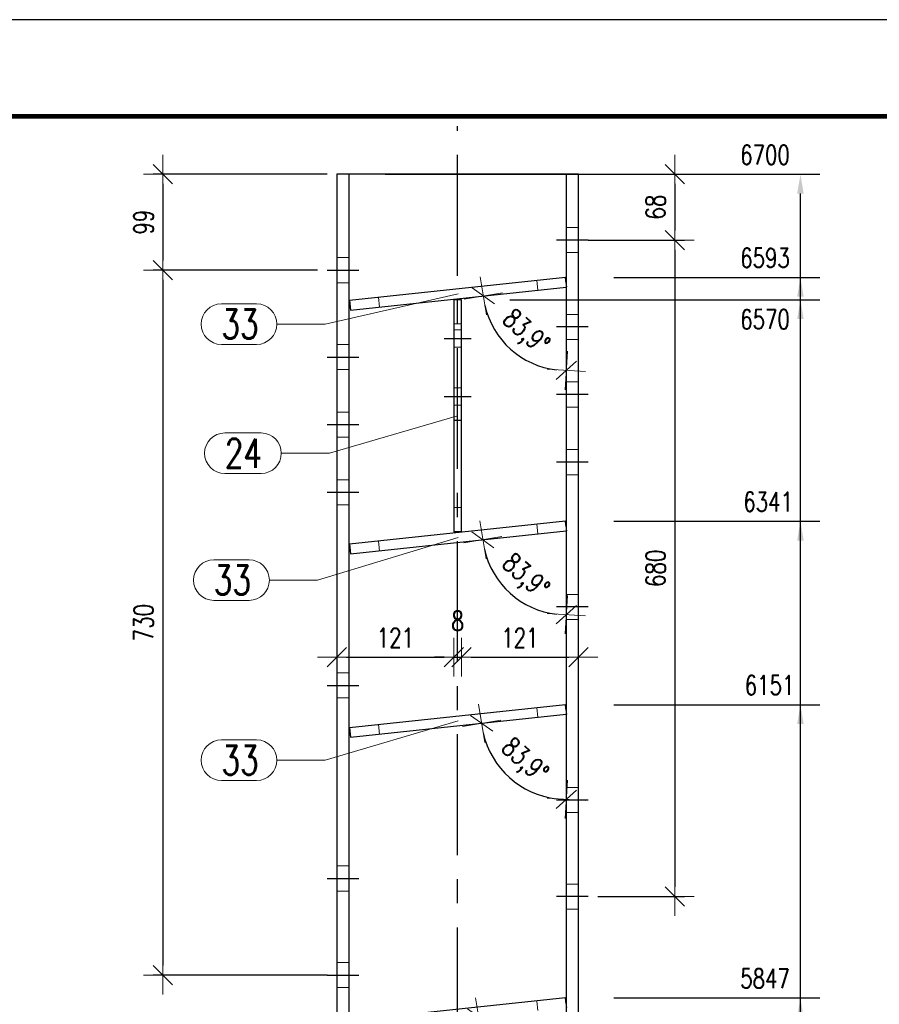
# Model space of a CAD drawing. Header units: millimetres. Extents: x 2097 to 3301, y 14853 to 15503.
# Tile 95 of 97: x 2943 to 3032, y 15373 to 15475. Entities that reach past the tile are written whole.
import ezdxf

# ---------------------------------------------------------------- set-up
doc = ezdxf.new("R2010")
doc.units = ezdxf.units.MM
doc.header["$LTSCALE"] = 10
doc.linetypes.add('HIDDEN', pattern=[0.375, 0.25, -0.125])
doc.linetypes.add('MITTE', pattern=[2, 1.25, -0.25, 0.25, -0.25])
doc.layers.get('Defpoints').update_dxf_attribs({"color": 1})
doc.layers.add('_FORMATKA', color=8, linetype='Continuous', plot=False)
for name, color, linetype, lineweight in [('_RAMKA', 7, 'Continuous', 35), ('PS_DIM', 4, 'Continuous', 13), ('PS_Hidden', 2, 'HIDDEN', 9), ('PS_Pos', 1, 'Continuous', 15), ('PS_SOLID', 7, 'Continuous', 30)]:
    doc.layers.add(name, color=color, linetype=linetype, lineweight=lineweight)
doc.layers.add('PS_MID', color=5, linetype='MITTE')
doc.layers.add('PS_SHAPE', color=3, linetype='Continuous')
doc.styles.add('simplex', font='simplex.shx', dxfattribs={"width": 0.75})
doc.dimstyles.new('1_10_GŁ_DS1-LS10', dxfattribs={"dimtxt": 2, "dimasz": 2, "dimexe": 2, "dimexo": 5, "dimgap": 1, "dimtad": 1, "dimjust": 4, "dimdec": 0, "dimlfac": 10, "dimtxsty": 'simplex', "dimblk1": 'NONE', "dimsah": 1, "dimcen": 2, "dimclrd": 256, "dimclre": 256, "dimclrt": 3, "dimadec": 1, "dimazin": 0, "dimtfac": 1, "dimtdec": 0, "dimtmove": 2, "dimatfit": 3, "dimfxl": 1, "dimarcsym": 0})
doc.dimstyles.new('1_10_PRZ', dxfattribs={"dimtxt": 2, "dimasz": 1, "dimexe": 2, "dimexo": 5, "dimgap": 1, "dimtad": 1, "dimdec": 0, "dimlfac": 10, "dimtxsty": 'simplex', "dimblk": 'dimznak', "dimcen": 2, "dimse1": 1, "dimse2": 1, "dimclrt": 3, "dimadec": 1, "dimazin": 0, "dimtfac": 1, "dimtdec": 0, "dimtix": 1, "dimtmove": 2, "dimatfit": 3, "dimldrblk": 'dim-grot', "dimfxl": 1, "dimarcsym": 0})
doc.dimstyles.new('1_10_SC', dxfattribs={"dimtxt": 2, "dimasz": 1, "dimexe": 1, "dimexo": 1, "dimgap": 1, "dimtad": 1, "dimdec": 0, "dimlfac": 10, "dimtxsty": 'simplex', "dimblk": 'dimznak', "dimcen": 2, "dimclrd": 256, "dimclre": 256, "dimclrt": 3, "dimadec": 1, "dimazin": 0, "dimtfac": 1, "dimtdec": 0, "dimtix": 1, "dimtmove": 2, "dimatfit": 3, "dimldrblk": 'dim-grot', "dimfxl": 1, "dimarcsym": 0})

# ---------------------------------------------------------------- blocks, each defined once
blk = doc.blocks.new('*D1057')
at = {"layer": 'Defpoints', "color": 0, "transparency": 16777216}
for p in [(2999.81, 15373.31), (3024.13, 15373.31), (3001.13, 15216.48)]:
    blk.add_point(p, dxfattribs=at)
at = {"layer": 'PS_DIM', "lineweight": -2, "transparency": 16777216}
for p, q in [((3004.81, 15373.31), (3026.13, 15373.31)), ((3024.13, 15216.48), (3024.13, 15371.31)), ((3006.13, 15216.48), (3026.13, 15216.48))]:
    blk.add_line(p, q, dxfattribs=at)
at = {"layer": 'PS_DIM', "transparency": 16777216}
blk.add_solid([(3023.79, 15371.31), (3024.46, 15371.31), (3024.13, 15373.31)], dxfattribs=at)
at = {"layer": 'PS_DIM', "color": 3, "transparency": 16777216, "insert": (3020.46, 15375.33), "char_height": 2, "attachment_point": 5, "rotation": 0.0573, "style": 'simplex'}
blk.add_mtext('5847', dxfattribs=at)
blk = doc.blocks.new('_None')
blk = doc.blocks.new('*D1058')
at = {"layer": 'Defpoints', "color": 0, "transparency": 16777216}
for p in [(2999.81, 15403.68), (3024.13, 15403.68), (3001.13, 15216.48)]:
    blk.add_point(p, dxfattribs=at)
at = {"layer": 'PS_DIM', "lineweight": -2, "transparency": 16777216}
for p, q in [((3004.81, 15403.68), (3026.13, 15403.68)), ((3024.13, 15216.48), (3024.13, 15401.68)), ((3006.13, 15216.48), (3026.13, 15216.48))]:
    blk.add_line(p, q, dxfattribs=at)
at = {"layer": 'PS_DIM', "transparency": 16777216}
blk.add_solid([(3023.79, 15401.68), (3024.46, 15401.68), (3024.13, 15403.68)], dxfattribs=at)
at = {"layer": 'PS_DIM', "color": 3, "transparency": 16777216, "insert": (3020.93, 15405.7), "char_height": 2, "attachment_point": 5, "rotation": 0.0573, "style": 'simplex'}
blk.add_mtext('6151', dxfattribs=at)
blk = doc.blocks.new('*D1059')
at = {"layer": 'Defpoints', "color": 0, "transparency": 16777216}
for p in [(2999.81, 15422.68), (3024.13, 15422.68), (3001.13, 15216.48)]:
    blk.add_point(p, dxfattribs=at)
at = {"layer": 'PS_DIM', "lineweight": -2, "transparency": 16777216}
for p, q in [((3004.81, 15422.68), (3026.13, 15422.68)), ((3024.13, 15216.48), (3024.13, 15420.68)), ((3006.13, 15216.48), (3026.13, 15216.48))]:
    blk.add_line(p, q, dxfattribs=at)
at = {"layer": 'PS_DIM', "transparency": 16777216}
blk.add_solid([(3023.79, 15420.68), (3024.46, 15420.68), (3024.13, 15422.68)], dxfattribs=at)
at = {"layer": 'PS_DIM', "color": 3, "transparency": 16777216, "insert": (3020.78, 15424.7), "char_height": 2, "attachment_point": 5, "rotation": 0.0573, "style": 'simplex'}
blk.add_mtext('6341', dxfattribs=at)
blk = doc.blocks.new('*D1060')
at = {"layer": 'Defpoints', "color": 0, "transparency": 16777216}
for p in [(2989.03, 15445.61), (3024.13, 15445.61), (3001.13, 15216.48)]:
    blk.add_point(p, dxfattribs=at)
at = {"layer": 'PS_DIM', "lineweight": -2, "transparency": 16777216}
for p, q in [((2994.03, 15445.61), (3026.13, 15445.61)), ((3024.13, 15216.48), (3024.13, 15443.61)), ((3006.13, 15216.48), (3026.13, 15216.48))]:
    blk.add_line(p, q, dxfattribs=at)
at = {"layer": 'PS_DIM', "transparency": 16777216}
blk.add_solid([(3023.79, 15443.61), (3024.46, 15443.61), (3024.13, 15445.61)], dxfattribs=at)
at = {"layer": 'PS_DIM', "color": 3, "transparency": 16777216, "insert": (3020.46, 15443.59), "char_height": 2, "attachment_point": 5, "rotation": 0.0573, "style": 'simplex'}
blk.add_mtext('6570', dxfattribs=at)
blk = doc.blocks.new('*D1061')
at = {"layer": 'Defpoints', "color": 0, "transparency": 16777216}
for p in [(2999.81, 15447.93), (3024.13, 15447.93), (3001.13, 15216.48)]:
    blk.add_point(p, dxfattribs=at)
at = {"layer": 'PS_DIM', "lineweight": -2, "transparency": 16777216}
for p, q in [((3004.81, 15447.93), (3026.13, 15447.93)), ((3024.13, 15216.48), (3024.13, 15445.93)), ((3006.13, 15216.48), (3026.13, 15216.48))]:
    blk.add_line(p, q, dxfattribs=at)
at = {"layer": 'PS_DIM', "transparency": 16777216}
blk.add_solid([(3023.79, 15445.93), (3024.46, 15445.93), (3024.13, 15447.93)], dxfattribs=at)
at = {"layer": 'PS_DIM', "color": 3, "transparency": 16777216, "insert": (3020.46, 15449.95), "char_height": 2, "attachment_point": 5, "rotation": 0.0573, "style": 'simplex'}
blk.add_mtext('6593', dxfattribs=at)
blk = doc.blocks.new('*D1062')
at = {"layer": 'Defpoints', "color": 0, "transparency": 16777216}
for p in [(2976.13, 15458.61), (3024.13, 15458.61), (3001.13, 15216.48)]:
    blk.add_point(p, dxfattribs=at)
at = {"layer": 'PS_DIM', "lineweight": -2, "transparency": 16777216}
for p, q in [((2981.13, 15458.61), (3026.13, 15458.61)), ((3024.13, 15216.48), (3024.13, 15456.61)), ((3006.13, 15216.48), (3026.13, 15216.48))]:
    blk.add_line(p, q, dxfattribs=at)
at = {"layer": 'PS_DIM', "transparency": 16777216}
blk.add_solid([(3023.79, 15456.61), (3024.46, 15456.61), (3024.13, 15458.61)], dxfattribs=at)
at = {"layer": 'PS_DIM', "color": 3, "transparency": 16777216, "insert": (3020.46, 15460.63), "char_height": 2, "attachment_point": 5, "rotation": 0.0573, "style": 'simplex'}
blk.add_mtext('6700', dxfattribs=at)
blk = doc.blocks.new('dimznak')
at = {"color": 0}
for points in [[(0, 2), (0, -2)], [(-2, 0), (2, 0)]]:
    blk.add_lwpolyline(points, dxfattribs=at)
at = {"color": 2}
blk.add_lwpolyline([(1, 1), (-1, -1)], dxfattribs=at)
blk = doc.blocks.new('*D1064')
at = {"layer": 'Defpoints', "color": 0, "transparency": 16777216}
for p in [(3001.13, 15458.61), (3001.13, 15451.8), (3011.13, 15451.8)]:
    blk.add_point(p, dxfattribs=at)
at = {"layer": 'PS_DIM', "lineweight": -2, "transparency": 16777216}
for p, q in [((3002.13, 15458.61), (3012.13, 15458.61)), ((3011.13, 15457.61), (3011.13, 15452.8)), ((3002.13, 15451.8), (3012.13, 15451.8))]:
    blk.add_line(p, q, dxfattribs=at)
for p, rotation in [((3011.13, 15458.61), 90), ((3011.13, 15451.8), 270)]:
    blk.add_blockref('dimznak', p, dxfattribs=dict(at, rotation=rotation))
at = {"layer": 'PS_DIM', "color": 3, "transparency": 16777216, "insert": (3009.13, 15455.21), "char_height": 2, "attachment_point": 5, "rotation": 90, "style": 'simplex'}
blk.add_mtext('68', dxfattribs=at)
blk = doc.blocks.new('dim-grot')
blk.add_hatch(color=256).paths.add_polyline_path([(0, 0), (-2, 0.5), (-2, -0.5)])
blk.add_lwpolyline([(0, 0), (-2, 0.5), (-2, -0.5), (0, 0)])
blk = doc.blocks.new('*D1065')
at = {"layer": 'Defpoints', "color": 0, "transparency": 16777216}
for p in [(3001.13, 15451.8), (3002.13, 15383.8), (3011.13, 15383.8)]:
    blk.add_point(p, dxfattribs=at)
at = {"layer": 'PS_DIM', "lineweight": -2, "transparency": 16777216}
for p, q in [((3002.13, 15451.8), (3012.13, 15451.8)), ((3011.13, 15450.8), (3011.13, 15384.8)), ((3003.13, 15383.8), (3012.13, 15383.8))]:
    blk.add_line(p, q, dxfattribs=at)
for p, rotation in [((3011.13, 15451.8), 90), ((3011.13, 15383.8), 270)]:
    blk.add_blockref('dimznak', p, dxfattribs=dict(at, rotation=rotation))
at = {"layer": 'PS_DIM', "color": 3, "transparency": 16777216, "insert": (3009.13, 15417.8), "char_height": 2, "attachment_point": 5, "rotation": 90, "style": 'simplex'}
blk.add_mtext('680', dxfattribs=at)
blk = doc.blocks.new('*D1066')
at = {"layer": 'Defpoints', "color": 0, "transparency": 16777216}
for p in [(2976.13, 15458.61), (2958.11, 15448.68), (2975.13, 15448.68)]:
    blk.add_point(p, dxfattribs=at)
at = {"layer": 'PS_DIM', "lineweight": -2, "transparency": 16777216}
for p, q in [((2975.13, 15458.61), (2957.11, 15458.61)), ((2958.11, 15457.61), (2958.11, 15449.68)), ((2974.13, 15448.68), (2957.11, 15448.68))]:
    blk.add_line(p, q, dxfattribs=at)
for p, rotation in [((2958.11, 15458.61), 90), ((2958.11, 15448.68), 270)]:
    blk.add_blockref('dimznak', p, dxfattribs=dict(at, rotation=rotation))
at = {"layer": 'PS_DIM', "color": 3, "transparency": 16777216, "insert": (2956.11, 15453.65), "char_height": 2, "attachment_point": 5, "rotation": 90, "style": 'simplex'}
blk.add_mtext('99', dxfattribs=at)
blk = doc.blocks.new('*D1067')
at = {"layer": 'Defpoints', "color": 0, "transparency": 16777216}
for p in [(2975.13, 15448.68), (2958.11, 15375.68), (2976.13, 15375.68)]:
    blk.add_point(p, dxfattribs=at)
at = {"layer": 'PS_DIM', "lineweight": -2, "transparency": 16777216}
for p, q in [((2974.13, 15448.68), (2957.11, 15448.68)), ((2958.11, 15447.68), (2958.11, 15376.68)), ((2975.13, 15375.68), (2957.11, 15375.68))]:
    blk.add_line(p, q, dxfattribs=at)
for p, rotation in [((2958.11, 15448.68), 90), ((2958.11, 15375.68), 270)]:
    blk.add_blockref('dimznak', p, dxfattribs=dict(at, rotation=rotation))
at = {"layer": 'PS_DIM', "color": 3, "transparency": 16777216, "insert": (2956.11, 15412.18), "char_height": 2, "attachment_point": 5, "rotation": 90, "style": 'simplex'}
blk.add_mtext('730', dxfattribs=at)
blk = doc.blocks.new('*D1078')
at = {"layer": 'Defpoints', "color": 0, "transparency": 16777216}
for p in [(2999.88, 15458.61), (2999.88, 15446.93), (2977.55, 15444.55), (2992.72, 15442.1), (2999.88, 15332.61)]:
    blk.add_point(p, dxfattribs=at)
at = {"layer": 'PS_DIM', "color": 0, "lineweight": -2, "transparency": 16777216}
blk.add_arc((2999.88, 15446.93), 8.64, 192.7301, 263.3619, dxfattribs=at)
for p, rotation in [((2991.29, 15446.02), 99.41102778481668), ((2999.88, 15438.3), 356.6809749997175)]:
    blk.add_blockref('dimznak', p, dxfattribs=dict(at, rotation=rotation))
at = {"layer": 'PS_DIM', "color": 3, "transparency": 16777216, "insert": (2995.57, 15442.14), "char_height": 2, "attachment_point": 5, "rotation": 318.046, "style": 'simplex'}
blk.add_mtext('83,9°', dxfattribs=at)
blk = doc.blocks.new('*D1079')
at = {"layer": 'Defpoints', "color": 0, "transparency": 16777216}
for p in [(2999.88, 15458.61), (2999.88, 15421.68), (2977.55, 15419.3), (2992.68, 15416.82), (2999.88, 15332.61)]:
    blk.add_point(p, dxfattribs=at)
at = {"layer": 'PS_DIM', "color": 0, "lineweight": -2, "transparency": 16777216}
blk.add_arc((2999.88, 15421.68), 8.69, 192.6927, 263.3993, dxfattribs=at)
for p, rotation in [((2991.24, 15420.76), 99.39233707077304), ((2999.88, 15413), 356.699665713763)]:
    blk.add_blockref('dimznak', p, dxfattribs=dict(at, rotation=rotation))
at = {"layer": 'PS_DIM', "color": 3, "transparency": 16777216, "insert": (2995.53, 15416.85), "char_height": 2, "attachment_point": 5, "rotation": 318.046, "style": 'simplex'}
blk.add_mtext('83,9°', dxfattribs=at)
blk = doc.blocks.new('*D1080')
at = {"layer": 'Defpoints', "color": 0, "transparency": 16777216}
for p in [(2999.88, 15458.61), (2999.88, 15402.68), (2977.55, 15400.3), (2992.58, 15397.75), (2999.88, 15332.61)]:
    blk.add_point(p, dxfattribs=at)
at = {"layer": 'PS_DIM', "color": 0, "lineweight": -2, "transparency": 16777216}
blk.add_arc((2999.88, 15402.68), 8.81, 192.6004, 263.4916, dxfattribs=at)
for p, rotation in [((2991.12, 15401.75), 99.34621714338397), ((2999.88, 15393.88), 356.7457856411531)]:
    blk.add_blockref('dimznak', p, dxfattribs=dict(at, rotation=rotation))
at = {"layer": 'PS_DIM', "color": 3, "transparency": 16777216, "insert": (2995.45, 15397.76), "char_height": 2, "attachment_point": 5, "rotation": 318.046, "style": 'simplex'}
blk.add_mtext('83,9°', dxfattribs=at)
blk = doc.blocks.new('*D1081')
at = {"layer": 'Defpoints', "color": 0, "transparency": 16777216}
for p in [(2999.88, 15458.61), (2999.88, 15372.31), (2977.55, 15369.92), (2992.31, 15367.19), (2999.88, 15332.61)]:
    blk.add_point(p, dxfattribs=at)
at = {"layer": 'PS_DIM', "color": 0, "lineweight": -2, "transparency": 16777216}
blk.add_arc((2999.88, 15372.31), 9.13, 192.3702, 263.7218, dxfattribs=at)
for p, rotation in [((2990.8, 15371.34), 99.23109958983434), ((2999.88, 15363.18), 356.8609031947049)]:
    blk.add_blockref('dimznak', p, dxfattribs=dict(at, rotation=rotation))
at = {"layer": 'PS_DIM', "color": 3, "transparency": 16777216, "insert": (2995.24, 15367.15), "char_height": 2, "attachment_point": 5, "rotation": 318.046, "style": 'simplex'}
blk.add_mtext('83,9°', dxfattribs=at)
blk = doc.blocks.new('*D1085')
at = {"layer": 'Defpoints', "color": 0, "transparency": 16777216}
for p in [(2988.23, 15437.55), (2976.13, 15436.17), (2988.23, 15408.6)]:
    blk.add_point(p, dxfattribs=at)
at = {"layer": 'PS_DIM', "color": 0, "lineweight": -2, "transparency": 16777216}
blk.add_line((2977.13, 15408.6), (2987.23, 15408.6), dxfattribs=at)
at = {"layer": 'PS_DIM', "color": 0, "lineweight": -2, "transparency": 16777216, "rotation": 180}
blk.add_blockref('dimznak', (2976.13, 15408.6), dxfattribs=at)
at = {"layer": 'PS_DIM', "color": 0, "lineweight": -2, "transparency": 16777216}
blk.add_blockref('dimznak', (2988.23, 15408.6), dxfattribs=at)
at = {"layer": 'PS_DIM', "color": 3, "transparency": 16777216, "insert": (2982.18, 15410.6), "char_height": 2, "attachment_point": 5, "style": 'simplex'}
blk.add_mtext('121', dxfattribs=at)
blk = doc.blocks.new('*D1086')
at = {"layer": 'Defpoints', "color": 0, "transparency": 16777216}
for p in [(2988.23, 15437.55), (2989.03, 15425.77), (2989.03, 15408.6)]:
    blk.add_point(p, dxfattribs=at)
at = {"layer": 'PS_DIM', "color": 0, "lineweight": -2, "transparency": 16777216}
for p, q in [((2987.23, 15408.6), (2986.23, 15408.6)), ((2988.23, 15408.6), (2989.03, 15408.6)), ((2990.03, 15408.6), (2991.03, 15408.6))]:
    blk.add_line(p, q, dxfattribs=at)
blk.add_blockref('dimznak', (2988.23, 15408.6), dxfattribs=at)
at = {"layer": 'PS_DIM', "color": 0, "lineweight": -2, "transparency": 16777216, "rotation": 180}
blk.add_blockref('dimznak', (2989.03, 15408.6), dxfattribs=at)
at = {"layer": 'PS_DIM', "color": 3, "transparency": 16777216, "insert": (2988.63, 15412.35), "char_height": 2, "attachment_point": 5, "style": 'simplex'}
blk.add_mtext('8', dxfattribs=at)
blk = doc.blocks.new('*D1087')
at = {"layer": 'Defpoints', "color": 0, "transparency": 16777216}
for p in [(2989.03, 15425.77), (3001.13, 15424.79), (3001.13, 15408.6)]:
    blk.add_point(p, dxfattribs=at)
at = {"layer": 'PS_DIM', "color": 0, "lineweight": -2, "transparency": 16777216}
blk.add_line((2990.03, 15408.6), (3000.13, 15408.6), dxfattribs=at)
at = {"layer": 'PS_DIM', "color": 0, "lineweight": -2, "transparency": 16777216, "rotation": 180}
blk.add_blockref('dimznak', (2989.03, 15408.6), dxfattribs=at)
at = {"layer": 'PS_DIM', "color": 0, "lineweight": -2, "transparency": 16777216}
blk.add_blockref('dimznak', (3001.13, 15408.6), dxfattribs=at)
at = {"layer": 'PS_DIM', "color": 3, "transparency": 16777216, "insert": (2995.08, 15410.6), "char_height": 2, "attachment_point": 5, "style": 'simplex'}
blk.add_mtext('121', dxfattribs=at)
blk = doc.blocks.new('*X1453')
at = {"layer": 'PS_Hidden', "color": 2, "linetype": 'HIDDEN'}
for p, q in [((2999.88, 15328.11), (2999.88, 15458.61)), ((3001.13, 15453.1), (2999.88, 15453.1)), ((2976.13, 15449.81), (2976.13, 15449.98)), ((2976.13, 15449.98), (2977.38, 15449.98)), ((2999.88, 15450.5), (3001.13, 15450.5)), ((2976.13, 15449.33), (2976.13, 15449.81)), ((2976.13, 15448.68), (2976.13, 15449.33)), ((2976.13, 15448.03), (2976.13, 15448.68)), ((2976.13, 15447.55), (2976.13, 15448.03)), ((2976.13, 15447.38), (2976.13, 15447.55)), ((2977.38, 15447.38), (2976.13, 15447.38)), ((2996.83, 15447.61), (2996.94, 15446.62)), ((2999.92, 15446.94), (2999.88, 15447.34)), ((2999.88, 15446.93), (2999.92, 15446.94)), ((2980.42, 15445.86), (2980.53, 15444.87)), ((3001.13, 15444.1), (2999.88, 15444.1)), ((2989.03, 15443.11), (2988.23, 15443.11)), ((2989.03, 15442.51), (2988.23, 15442.51)), ((2976.13, 15440.81), (2976.13, 15440.98)), ((2976.13, 15440.98), (2977.38, 15440.98)), ((2976.13, 15440.33), (2976.13, 15440.81)), ((2999.88, 15441.5), (3001.13, 15441.5)), ((2976.13, 15439.68), (2976.13, 15440.33)), ((2988.23, 15440.71), (2989.03, 15440.71)), ((2976.13, 15439.03), (2976.13, 15439.68)), ((2976.13, 15438.55), (2976.13, 15439.03)), ((2976.13, 15438.38), (2976.13, 15438.55)), ((2977.38, 15438.38), (2976.13, 15438.38)), ((3001.13, 15437.1), (2999.88, 15437.1)), ((2989.03, 15436.51), (2988.23, 15436.51)), ((2988.23, 15434.71), (2989.03, 15434.71)), ((2976.13, 15433.81), (2976.13, 15433.98)), ((2976.13, 15433.98), (2977.38, 15433.98)), ((2976.13, 15433.33), (2976.13, 15433.81)), ((2999.88, 15434.5), (3001.13, 15434.5)), ((2976.13, 15432.68), (2976.13, 15433.33)), ((2976.13, 15432.03), (2976.13, 15432.68)), ((2976.13, 15431.55), (2976.13, 15432.03)), ((2976.13, 15431.38), (2976.13, 15431.55)), ((2977.38, 15431.38), (2976.13, 15431.38)), ((3001.13, 15430.1), (2999.88, 15430.1)), ((2999.88, 15427.5), (3001.13, 15427.5)), ((2976.13, 15426.81), (2976.13, 15426.98)), ((2976.13, 15426.98), (2977.38, 15426.98)), ((2976.13, 15426.33), (2976.13, 15426.81)), ((2976.13, 15425.68), (2976.13, 15426.33)), ((2976.13, 15425.03), (2976.13, 15425.68)), ((2976.13, 15424.55), (2976.13, 15425.03)), ((2976.13, 15424.38), (2976.13, 15424.55)), ((2977.38, 15424.38), (2976.13, 15424.38)), ((2989.03, 15424.11), (2988.23, 15424.11)), ((2996.83, 15422.36), (2996.94, 15421.37)), ((2999.92, 15421.69), (2999.88, 15422.09)), ((2999.88, 15421.68), (2999.92, 15421.69)), ((2980.42, 15420.61), (2980.53, 15419.62)), ((3001.13, 15415.1), (2999.88, 15415.1)), ((2999.88, 15412.5), (3001.13, 15412.5)), ((2976.13, 15406.81), (2976.13, 15406.98)), ((2976.13, 15406.98), (2977.38, 15406.98)), ((2976.13, 15406.33), (2976.13, 15406.81)), ((2976.13, 15405.68), (2976.13, 15406.33)), ((2976.13, 15405.03), (2976.13, 15405.68)), ((2976.13, 15404.55), (2976.13, 15405.03)), ((2976.13, 15404.38), (2976.13, 15404.55)), ((2977.38, 15404.38), (2976.13, 15404.38)), ((2996.83, 15403.36), (2996.94, 15402.37)), ((2999.92, 15402.69), (2999.88, 15403.09)), ((2999.88, 15402.68), (2999.92, 15402.69)), ((2980.42, 15401.61), (2980.53, 15400.62)), ((3001.13, 15395.1), (2999.88, 15395.1)), ((2999.88, 15392.5), (3001.13, 15392.5)), ((2976.13, 15386.81), (2976.13, 15386.98)), ((2976.13, 15386.98), (2977.38, 15386.98)), ((2976.13, 15386.33), (2976.13, 15386.81)), ((2976.13, 15385.68), (2976.13, 15386.33)), ((2976.13, 15385.03), (2976.13, 15385.68)), ((2976.13, 15384.55), (2976.13, 15385.03)), ((3001.13, 15385.1), (2999.88, 15385.1)), ((2976.13, 15384.38), (2976.13, 15384.55)), ((2977.38, 15384.38), (2976.13, 15384.38)), ((2999.88, 15382.5), (3001.13, 15382.5)), ((2976.13, 15376.81), (2976.13, 15376.98)), ((2976.13, 15376.98), (2977.38, 15376.98)), ((2976.13, 15376.33), (2976.13, 15376.81)), ((2976.13, 15375.68), (2976.13, 15376.33)), ((2976.13, 15375.03), (2976.13, 15375.68)), ((2976.13, 15374.55), (2976.13, 15375.03)), ((2976.13, 15374.38), (2976.13, 15374.55)), ((2977.38, 15374.38), (2976.13, 15374.38)), ((2996.83, 15372.99), (2996.94, 15371.99)), ((2999.92, 15372.31), (2999.88, 15372.71))]:
    blk.add_line(p, q, dxfattribs=at)
at = {"layer": 'PS_MID', "color": 5, "linetype": 'MITTE'}
for p, q in [((2988.63, 15328.11), (2988.63, 15463.61)), ((3002.13, 15451.8), (2998.88, 15451.8)), ((3002.13, 15451.8), (2998.88, 15451.8)), ((2975.13, 15448.68), (2978.38, 15448.68)), ((2975.13, 15448.68), (2978.38, 15448.68)), ((3002.13, 15442.8), (2998.88, 15442.8)), ((3002.13, 15442.8), (2998.88, 15442.8)), ((2987.23, 15441.61), (2990.03, 15441.61)), ((2987.23, 15441.61), (2990.03, 15441.61)), ((2975.13, 15439.68), (2978.38, 15439.68)), ((2975.13, 15439.68), (2978.38, 15439.68)), ((3002.13, 15435.8), (2998.88, 15435.8)), ((3002.13, 15435.8), (2998.88, 15435.8)), ((2987.23, 15435.61), (2990.03, 15435.61)), ((2987.23, 15435.61), (2990.03, 15435.61)), ((2975.13, 15432.68), (2978.38, 15432.68)), ((2975.13, 15432.68), (2978.38, 15432.68)), ((3002.13, 15428.8), (2998.88, 15428.8)), ((3002.13, 15428.8), (2998.88, 15428.8)), ((2975.13, 15425.68), (2978.38, 15425.68)), ((2975.13, 15425.68), (2978.38, 15425.68)), ((3002.13, 15413.8), (2998.88, 15413.8)), ((3002.13, 15413.8), (2998.88, 15413.8)), ((2975.13, 15405.68), (2978.38, 15405.68)), ((2975.13, 15405.68), (2978.38, 15405.68)), ((3002.13, 15393.8), (2998.88, 15393.8)), ((3002.13, 15393.8), (2998.88, 15393.8)), ((2975.13, 15385.68), (2978.38, 15385.68)), ((2975.13, 15385.68), (2978.38, 15385.68)), ((3002.13, 15383.8), (2998.88, 15383.8)), ((3002.13, 15383.8), (2998.88, 15383.8)), ((2975.13, 15375.68), (2978.38, 15375.68)), ((2975.13, 15375.68), (2978.38, 15375.68))]:
    blk.add_line(p, q, dxfattribs=at)
at = {"layer": 'PS_SOLID', "color": 7, "linetype": 'Continuous'}
for p, q in [((2977.38, 15458.61), (2976.13, 15458.61)), ((2976.13, 15458.61), (2976.13, 15328.11)), ((2999.88, 15458.61), (2977.38, 15458.61)), ((2977.38, 15448.68), (2977.38, 15458.61)), ((3001.13, 15458.61), (2999.88, 15458.61)), ((2999.88, 15458.61), (2999.88, 15328.11)), ((3001.13, 15451.8), (3001.13, 15458.61)), ((3001.13, 15442.8), (3001.13, 15451.8)), ((2977.38, 15439.68), (2977.38, 15448.68)), ((2999.81, 15447.93), (2977.44, 15445.54)), ((2999.88, 15447.34), (2999.81, 15447.93)), ((2977.55, 15444.55), (2999.88, 15446.93)), ((2977.44, 15445.54), (2977.55, 15444.55)), ((2989.03, 15445.61), (2988.23, 15445.61)), ((2988.23, 15445.61), (2988.23, 15433.11)), ((2989.03, 15441.61), (2989.03, 15445.61)), ((3001.13, 15435.8), (3001.13, 15442.8)), ((2989.03, 15435.61), (2989.03, 15441.61)), ((2977.38, 15432.68), (2977.38, 15439.68)), ((3001.13, 15428.8), (3001.13, 15435.8)), ((2989.03, 15433.11), (2989.03, 15435.61)), ((2977.38, 15425.68), (2977.38, 15432.68)), ((2988.23, 15433.11), (2988.23, 15421.61)), ((2989.03, 15433.11), (2988.23, 15433.11)), ((2989.03, 15421.61), (2989.03, 15433.11)), ((3001.13, 15413.8), (3001.13, 15428.8)), ((2977.38, 15405.68), (2977.38, 15425.68)), ((2999.81, 15422.68), (2977.44, 15420.29)), ((2999.88, 15422.09), (2999.81, 15422.68)), ((2977.55, 15419.3), (2999.88, 15421.68)), ((2988.23, 15421.61), (2989.03, 15421.61)), ((2977.44, 15420.29), (2977.55, 15419.3)), ((3001.13, 15393.8), (3001.13, 15413.8)), ((2977.38, 15385.68), (2977.38, 15405.68)), ((2999.81, 15403.68), (2977.44, 15401.29)), ((2999.88, 15403.09), (2999.81, 15403.68)), ((2977.55, 15400.3), (2999.88, 15402.68)), ((2977.44, 15401.29), (2977.55, 15400.3)), ((3001.13, 15383.8), (3001.13, 15393.8)), ((2977.38, 15375.68), (2977.38, 15385.68)), ((3001.13, 15328.11), (3001.13, 15383.8)), ((2977.38, 15328.11), (2977.38, 15375.68)), ((2999.81, 15373.31), (2977.44, 15370.92)), ((2999.88, 15372.71), (2999.81, 15373.31))]:
    blk.add_line(p, q, dxfattribs=at)
blk = doc.blocks.new('*X1473')
at = {"color": 1}
for p, q in [((2988.68, 15401.99), (2974.91, 15397.93)), ((2964.17, 15400.03), (2967.81, 15400.03)), ((2969.91, 15397.93), (2974.91, 15397.93)), ((2964.17, 15395.83), (2967.81, 15395.83))]:
    blk.add_line(p, q, dxfattribs=at)
for centre, start, end in [((2964.17, 15397.93), 90, 270), ((2967.81, 15397.93), 270, 90)]:
    blk.add_arc(centre, 2.1, start, end, dxfattribs=at)
at = {"color": 2, "style": 'simplex', "width": 0.75}
blk.add_text('33', height=3, dxfattribs=at).set_placement((2964.17, 15396.43))
blk = doc.blocks.new('*X1475')
at = {"color": 1}
for p, q in [((2988.68, 15401.99), (2974.91, 15397.93)), ((2964.17, 15400.03), (2967.81, 15400.03)), ((2969.91, 15397.93), (2974.91, 15397.93)), ((2964.17, 15395.83), (2967.81, 15395.83))]:
    blk.add_line(p, q, dxfattribs=at)
for centre, start, end in [((2964.17, 15397.93), 90, 270), ((2967.81, 15397.93), 270, 90)]:
    blk.add_arc(centre, 2.1, start, end, dxfattribs=at)
at = {"color": 2, "style": 'simplex', "width": 0.75}
blk.add_text('33', height=3, dxfattribs=at).set_placement((2964.17, 15396.43))
blk = doc.blocks.new('*X1486')
at = {"color": 1}
for p, q in [((2988.63, 15433.61), (2975.37, 15429.72)), ((2964.52, 15431.82), (2968.27, 15431.82)), ((2970.37, 15429.72), (2975.37, 15429.72)), ((2964.52, 15427.62), (2968.27, 15427.62))]:
    blk.add_line(p, q, dxfattribs=at)
for centre, start, end in [((2964.52, 15429.72), 90, 270), ((2968.27, 15429.72), 270, 90)]:
    blk.add_arc(centre, 2.1, start, end, dxfattribs=at)
at = {"color": 2, "style": 'simplex', "width": 0.75}
blk.add_text('24', height=3, dxfattribs=at).set_placement((2964.52, 15428.22))
blk = doc.blocks.new('*X1487')
at = {"color": 1}
for p, q in [((2988.63, 15433.61), (2975.37, 15429.72)), ((2964.52, 15431.82), (2968.27, 15431.82)), ((2970.37, 15429.72), (2975.37, 15429.72)), ((2964.52, 15427.62), (2968.27, 15427.62))]:
    blk.add_line(p, q, dxfattribs=at)
for centre, start, end in [((2964.52, 15429.72), 90, 270), ((2968.27, 15429.72), 270, 90)]:
    blk.add_arc(centre, 2.1, start, end, dxfattribs=at)
at = {"color": 2, "style": 'simplex', "width": 0.75}
blk.add_text('24', height=3, dxfattribs=at).set_placement((2964.52, 15428.22))
blk = doc.blocks.new('*X1488')
at = {"color": 1}
for p, q in [((2988.68, 15420.99), (2974.13, 15416.58)), ((2963.38, 15418.68), (2967.03, 15418.68)), ((2969.13, 15416.58), (2974.13, 15416.58)), ((2963.38, 15414.48), (2967.03, 15414.48))]:
    blk.add_line(p, q, dxfattribs=at)
for centre, start, end in [((2963.38, 15416.58), 90, 270), ((2967.03, 15416.58), 270, 90)]:
    blk.add_arc(centre, 2.1, start, end, dxfattribs=at)
at = {"color": 2, "style": 'simplex', "width": 0.75}
blk.add_text('33', height=3, dxfattribs=at).set_placement((2963.38, 15415.08))
blk = doc.blocks.new('*X1489')
at = {"color": 1}
for p, q in [((2988.68, 15420.99), (2974.13, 15416.58)), ((2963.38, 15418.68), (2967.03, 15418.68)), ((2969.13, 15416.58), (2974.13, 15416.58)), ((2963.38, 15414.48), (2967.03, 15414.48))]:
    blk.add_line(p, q, dxfattribs=at)
for centre, start, end in [((2963.38, 15416.58), 90, 270), ((2967.03, 15416.58), 270, 90)]:
    blk.add_arc(centre, 2.1, start, end, dxfattribs=at)
at = {"color": 2, "style": 'simplex', "width": 0.75}
blk.add_text('33', height=3, dxfattribs=at).set_placement((2963.38, 15415.08))
blk = doc.blocks.new('*X1490')
at = {"color": 1}
for p, q in [((2988.68, 15446.24), (2974.91, 15443.09)), ((2964.16, 15445.19), (2967.81, 15445.19)), ((2969.91, 15443.09), (2974.91, 15443.09)), ((2964.16, 15440.99), (2967.81, 15440.99))]:
    blk.add_line(p, q, dxfattribs=at)
for centre, start, end in [((2964.16, 15443.09), 90, 270), ((2967.81, 15443.09), 270, 90)]:
    blk.add_arc(centre, 2.1, start, end, dxfattribs=at)
at = {"color": 2, "style": 'simplex', "width": 0.75}
blk.add_text('33', height=3, dxfattribs=at).set_placement((2964.16, 15441.59))
blk = doc.blocks.new('*X1491')
at = {"color": 1}
for p, q in [((2988.68, 15446.24), (2974.91, 15443.09)), ((2964.16, 15445.19), (2967.81, 15445.19)), ((2969.91, 15443.09), (2974.91, 15443.09)), ((2964.16, 15440.99), (2967.81, 15440.99))]:
    blk.add_line(p, q, dxfattribs=at)
for centre, start, end in [((2964.16, 15443.09), 90, 270), ((2967.81, 15443.09), 270, 90)]:
    blk.add_arc(centre, 2.1, start, end, dxfattribs=at)
at = {"color": 2, "style": 'simplex', "width": 0.75}
blk.add_text('33', height=3, dxfattribs=at).set_placement((2964.16, 15441.59))

msp = doc.modelspace()

# ---------------------------------------------------------------- linework, layer by layer
at = {"layer": '_FORMATKA', "lineweight": -3}
msp.add_lwpolyline([(2099.35, 14880.62), (3299.35, 14880.62), (3299.35, 15474.62), (2099.35, 15474.62)], close=True, dxfattribs=at)
at = {"layer": '_RAMKA', "lineweight": -3, "const_width": 0.5}
msp.add_lwpolyline([(2129.35, 14890.62), (3289.35, 14890.62), (3289.35, 15464.62), (2129.35, 15464.62)], close=True, dxfattribs=at)

# ---------------------------------------------------------------- block references
at = {"layer": 'PS_Pos'}
for name in ['*X1490', '*X1491', '*X1486', '*X1487', '*X1488', '*X1489', '*X1473', '*X1475']:
    msp.add_blockref(name, (0, 0), dxfattribs=at)
at = {"layer": 'PS_SHAPE', "color": 3}
msp.add_blockref('*X1453', (0, 0), dxfattribs=at)

# ---------------------------------------------------------------- dimensions: what is measured, and where the dimension line sits
at = {"layer": 'PS_DIM'}
for base, p2, text, picture, middle in [((3024.13, 15458.61), (2976.13, 15458.61), '6700', '*D1062', (3020.46, 15460.63)), ((3024.13, 15447.93), (2999.81, 15447.93), '6593', '*D1061', (3020.46, 15449.95)), ((3024.13, 15445.61), (2989.03, 15445.61), '6570', '*D1060', (3020.46, 15443.59)), ((3024.13, 15422.68), (2999.81, 15422.68), '6341', '*D1059', (3020.78, 15424.7)), ((3024.13, 15403.68), (2999.81, 15403.68), '6151', '*D1058', (3020.93, 15405.7)), ((3024.13, 15373.31), (2999.81, 15373.31), '5847', '*D1057', (3020.46, 15375.33))]:
    dim = msp.add_linear_dim(base=base, p1=(3001.13, 15216.48), p2=p2, angle=90, text=text, dimstyle='1_10_GŁ_DS1-LS10', dxfattribs=at)
    dim.commit()
    dim.dimension.update_dxf_attribs({"geometry": picture, "text_midpoint": middle, "dimtype": 160, "text_rotation": 0.0573})
for base, p1, p2, picture, middle in [((2958.11, 15448.68), (2976.13, 15458.61), (2975.13, 15448.68), '*D1066', (2956.11, 15453.65)), ((3011.13, 15451.8), (3001.13, 15458.61), (3001.13, 15451.8), '*D1064', (3009.13, 15455.21)), ((3011.13, 15383.8), (3001.13, 15451.8), (3002.13, 15383.8), '*D1065', (3009.13, 15417.8)), ((2958.11, 15375.68), (2975.13, 15448.68), (2976.13, 15375.68), '*D1067', (2956.11, 15412.18))]:
    dim = msp.add_linear_dim(base=base, p1=p1, p2=p2, angle=90, dimstyle='1_10_SC', dxfattribs=at)
    dim.commit()
    dim.dimension.update_dxf_attribs({"geometry": picture, "text_midpoint": middle})
for base, line2, picture, middle in [((2992.72, 15442.1), ((2977.55, 15444.55), (2999.88, 15446.93)), '*D1078', (2995.57, 15442.14)), ((2992.68, 15416.82), ((2977.55, 15419.3), (2999.88, 15421.68)), '*D1079', (2995.53, 15416.85)), ((2992.58, 15397.75), ((2977.55, 15400.3), (2999.88, 15402.68)), '*D1080', (2995.45, 15397.76)), ((2992.31, 15367.19), ((2977.55, 15369.92), (2999.88, 15372.31)), '*D1081', (2995.24, 15367.15))]:
    dim = msp.add_angular_dim_2l(base=base, line1=((2999.88, 15332.61), (2999.88, 15458.61)), line2=line2, dimstyle='1_10_PRZ', dxfattribs=at)
    dim.commit()
    dim.dimension.update_dxf_attribs({"geometry": picture, "text_midpoint": middle})
for base, p1, p2, picture, middle in [((2988.23, 15408.6), (2976.13, 15436.17), (2988.23, 15437.55), '*D1085', (2982.18, 15410.6)), ((3001.13, 15408.6), (2989.03, 15425.77), (3001.13, 15424.79), '*D1087', (2995.08, 15410.6))]:
    dim = msp.add_linear_dim(base=base, p1=p1, p2=p2, dimstyle='1_10_PRZ', dxfattribs=at)
    dim.commit()
    dim.dimension.update_dxf_attribs({"geometry": picture, "text_midpoint": middle})
dim = msp.add_linear_dim(base=(2989.03, 15408.6), p1=(2988.23, 15437.55), p2=(2989.03, 15425.77), dimstyle='1_10_PRZ', dxfattribs=at)
dim.commit()
dim.dimension.update_dxf_attribs({"geometry": '*D1086', "text_midpoint": (2988.63, 15412.35), "dimtype": 160})

doc.saveas('drawing.dxf')
